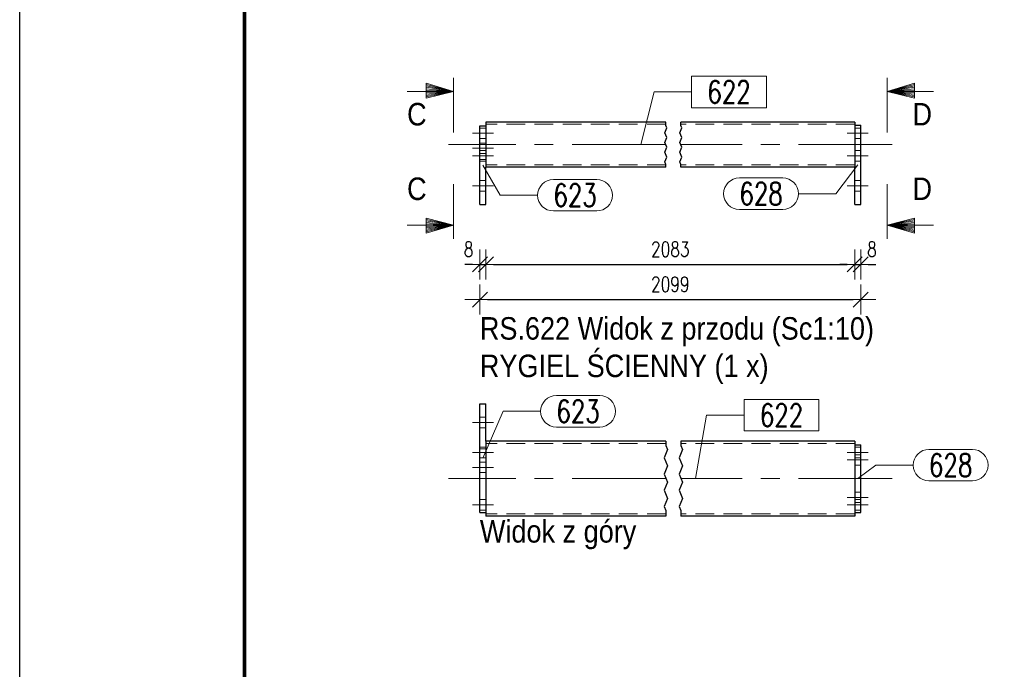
# Model space of a CAD drawing. Header units: millimetres. Extents: x -837 to -405, y 7835 to 8208.
# Tile 2 of 8: x -831 to -699, y 7935 to 8022. Entities that reach past the tile are written whole.
import ezdxf
from ezdxf.enums import TextEntityAlignment as Align

# ---------------------------------------------------------------- set-up
doc = ezdxf.new("R2010")
doc.units = ezdxf.units.MM
doc.header["$LTSCALE"] = 10
doc.linetypes.add('HIDDEN', pattern=[0.375, 0.25, -0.125])
doc.linetypes.add('MITTE', pattern=[2, 1.25, -0.25, 0.25, -0.25])
doc.layers.get('Defpoints').update_dxf_attribs({"color": 1})
doc.layers.add('_FORMATKA', color=8, linetype='Continuous', plot=False)
for name, color, linetype, lineweight in [('_RAMKA', 7, 'Continuous', 35), ('PS_DIM', 4, 'Continuous', 13), ('PS_Hidden', 2, 'HIDDEN', 9), ('PS_Mid', 5, 'MITTE', 15), ('PS_Pos', 1, 'Continuous', 15), ('PS_Shape', 161, 'Continuous', 30), ('PS_SOLID', 7, 'Continuous', 30), ('PS_TEXT', 3, 'Continuous', 18)]:
    doc.layers.add(name, color=color, linetype=linetype, lineweight=lineweight)
doc.styles.add('gil', font='txt', dxfattribs={"width": 0.9})
doc.styles.add('ROMANS', font='romans.shx', dxfattribs={"width": 0.8})
doc.styles.add('simplex', font='simplex.shx', dxfattribs={"width": 0.75})
doc.dimstyles.new('1_10_PRZ_DS1-LS10', dxfattribs={"dimtxt": 2, "dimasz": 1, "dimexe": 2, "dimexo": 5, "dimgap": 1, "dimtad": 1, "dimdec": 0, "dimlfac": 10, "dimtxsty": 'simplex', "dimblk": 'dimznak', "dimcen": 2, "dimse1": 1, "dimse2": 1, "dimclrt": 3, "dimadec": 1, "dimazin": 0, "dimtfac": 1, "dimtdec": 0, "dimtix": 1, "dimtmove": 2, "dimatfit": 3, "dimldrblk": 'dim-grot', "dimfxl": 1, "dimarcsym": 0})

# ---------------------------------------------------------------- blocks, each defined once
blk = doc.blocks.new('dimznak')
at = {"color": 0}
for points in [[(0, 2), (0, -2)], [(-2, 0), (2, 0)]]:
    blk.add_lwpolyline(points, dxfattribs=at)
at = {"color": 2}
blk.add_lwpolyline([(1, 1), (-1, -1)], dxfattribs=at)
blk = doc.blocks.new('*D57')
at = {"layer": 'Defpoints', "color": 0, "transparency": 16777216}
for p in [(-769.12, 7997.03), (-768.32, 7997.03), (-768.32, 7989.03)]:
    blk.add_point(p, dxfattribs=at)
at = {"layer": 'PS_DIM', "color": 0, "lineweight": -2, "transparency": 16777216}
for p, q in [((-770.12, 7989.03), (-771.12, 7989.03)), ((-769.12, 7989.03), (-768.32, 7989.03)), ((-767.32, 7989.03), (-766.32, 7989.03))]:
    blk.add_line(p, q, dxfattribs=at)
blk.add_blockref('dimznak', (-769.12, 7989.03), dxfattribs=at)
at = {"layer": 'PS_DIM', "color": 0, "lineweight": -2, "transparency": 16777216, "rotation": 180}
blk.add_blockref('dimznak', (-768.32, 7989.03), dxfattribs=at)
at = {"layer": 'PS_DIM', "color": 3, "transparency": 16777216, "insert": (-770.62, 7991.07), "char_height": 2, "attachment_point": 5, "style": 'simplex'}
blk.add_mtext('8', dxfattribs=at)
blk = doc.blocks.new('dim-grot')
blk.add_hatch(color=256).paths.add_polyline_path([(0, 0), (-2, 0.5), (-2, -0.5)])
blk.add_lwpolyline([(0, 0), (-2, 0.5), (-2, -0.5), (0, 0)])
blk = doc.blocks.new('*D59')
at = {"layer": 'Defpoints', "color": 0, "transparency": 16777216}
for p in [(-719.12, 7997.03), (-718.32, 7997.03), (-718.32, 7989.03)]:
    blk.add_point(p, dxfattribs=at)
at = {"layer": 'PS_DIM', "color": 0, "lineweight": -2, "transparency": 16777216}
for p, q in [((-720.12, 7989.03), (-721.12, 7989.03)), ((-719.12, 7989.03), (-718.32, 7989.03)), ((-717.32, 7989.03), (-716.32, 7989.03))]:
    blk.add_line(p, q, dxfattribs=at)
blk.add_blockref('dimznak', (-719.12, 7989.03), dxfattribs=at)
at = {"layer": 'PS_DIM', "color": 0, "lineweight": -2, "transparency": 16777216, "rotation": 180}
blk.add_blockref('dimznak', (-718.32, 7989.03), dxfattribs=at)
at = {"layer": 'PS_DIM', "color": 3, "transparency": 16777216, "insert": (-716.82, 7991.07), "char_height": 2, "attachment_point": 5, "style": 'simplex'}
blk.add_mtext('8', dxfattribs=at)
blk = doc.blocks.new('Znacznik')
at = {"layer": 'PS_TEXT'}
for p, q in [((4454.27, 7147.33), (4450.22, 7148.54)), ((4450.22, 7148.54), (4450.22, 7146.32)), ((4454.27, 7147.33), (4450.22, 7148.34)), ((4454.27, 7147.33), (4450.22, 7148.14)), ((4454.27, 7141.25), (4454.27, 7149.35)), ((4454.27, 7147.33), (4447.39, 7147.33)), ((4454.27, 7147.33), (4450.22, 7147.94)), ((4454.27, 7147.33), (4450.22, 7147.73)), ((4454.27, 7147.33), (4450.22, 7147.53)), ((4454.27, 7147.33), (4450.22, 7146.32)), ((4454.27, 7147.33), (4450.22, 7146.52)), ((4454.27, 7147.33), (4450.22, 7146.72)), ((4454.27, 7147.33), (4450.22, 7147.13)), ((4454.27, 7147.33), (4450.22, 7146.92)), ((4454.27, 7147.33), (4450.22, 7147.33))]:
    blk.add_line(p, q, dxfattribs=at)
blk = doc.blocks.new('PRZEK3')
at = {"layer": 'PS_DIM', "color": 7, "xscale": -0.8999999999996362, "yscale": 0.8999999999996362, "zscale": 0.9, "rotation": 90}
blk.add_blockref('Znacznik', (202262.67, 15878.89), dxfattribs=at)
at = {"layer": 'PS_TEXT', "style": 'ROMANS', "width": 0.9, "flags": 4}
blk.add_attdef('PRZEKRÓJ', (195831.81, 11873.66), '', height=2.92, dxfattribs=at)
blk = doc.blocks.new('*U19')
at = {"layer": '_FORMATKA', "lineweight": -3}
blk.add_lwpolyline([(-420, 0), (0, 0), (0, 297), (-420, 297)], close=True, dxfattribs=at)
at = {"layer": '_RAMKA', "lineweight": -3, "const_width": 0.5}
blk.add_lwpolyline([(-390, 10), (-10, 10), (-10, 287), (-390, 287)], close=True, dxfattribs=at)
blk = doc.blocks.new('*X165')
at = {"color": 1}
for p, q in [((-744.46, 8006.61), (-744.18, 8007.26)), ((-744.32, 8007.59), (-744.32, 8008.03)), ((-744.18, 8007.26), (-744.32, 8007.59)), ((-742.46, 8006.61), (-742.18, 8007.26)), ((-742.32, 8007.59), (-742.32, 8008.03)), ((-742.18, 8007.26), (-742.32, 8007.59)), ((-744.18, 8005.96), (-744.46, 8006.61)), ((-744.46, 8005.31), (-744.18, 8005.96)), ((-742.18, 8005.96), (-742.46, 8006.61)), ((-742.46, 8005.31), (-742.18, 8005.96)), ((-744.18, 8004.66), (-744.46, 8005.31)), ((-744.46, 8004.01), (-744.18, 8004.66)), ((-742.18, 8004.66), (-742.46, 8005.31)), ((-742.46, 8004.01), (-742.18, 8004.66)), ((-744.18, 8003.36), (-744.46, 8004.01)), ((-744.46, 8002.71), (-744.18, 8003.36)), ((-742.18, 8003.36), (-742.46, 8004.01)), ((-742.46, 8002.71), (-742.18, 8003.36)), ((-744.32, 8002.38), (-744.46, 8002.71)), ((-744.32, 8002.03), (-744.32, 8002.38)), ((-742.32, 8002.38), (-742.46, 8002.71)), ((-742.32, 8002.03), (-742.32, 8002.38))]:
    blk.add_line(p, q, dxfattribs=at)
at = {"layer": 'PS_Hidden', "color": 2, "linetype": 'HIDDEN'}
for p, q in [((-769.12, 8007.23), (-768.32, 8007.23)), ((-744.32, 8007.73), (-768.32, 8007.73)), ((-719.12, 8007.73), (-742.32, 8007.73)), ((-718.32, 8007.23), (-719.12, 8007.23)), ((-769.12, 8005.83), (-768.32, 8005.83)), ((-718.32, 8005.83), (-719.12, 8005.83)), ((-769.12, 8005.23), (-768.32, 8005.23)), ((-769.12, 8004.23), (-768.32, 8004.23)), ((-718.32, 8004.23), (-719.12, 8004.23)), ((-769.12, 8003.83), (-768.32, 8003.83)), ((-768.32, 8003.03), (-769.12, 8003.03)), ((-769.12, 8002.83), (-768.32, 8002.83)), ((-744.32, 8002.33), (-768.32, 8002.33)), ((-719.12, 8002.33), (-742.32, 8002.33)), ((-718.32, 8002.83), (-719.12, 8002.83)), ((-769.12, 8000.23), (-768.32, 8000.23)), ((-719.12, 8000.23), (-718.32, 8000.23)), ((-769.12, 7998.83), (-768.32, 7998.83)), ((-719.12, 7998.83), (-718.32, 7998.83))]:
    blk.add_line(p, q, dxfattribs=at)
at = {"layer": 'PS_Mid', "color": 5, "linetype": 'MITTE'}
for p, q in [((-767.32, 8006.53), (-770.12, 8006.53)), ((-767.32, 8006.53), (-770.12, 8006.53)), ((-720.12, 8006.53), (-717.32, 8006.53)), ((-720.12, 8006.53), (-717.32, 8006.53)), ((-744.32, 8005.03), (-773.32, 8005.03)), ((-767.32, 8004.53), (-770.12, 8004.53)), ((-714.12, 8005.03), (-742.32, 8005.03)), ((-767.32, 8003.53), (-770.12, 8003.53)), ((-767.32, 8003.53), (-770.12, 8003.53)), ((-720.12, 8003.53), (-717.32, 8003.53)), ((-720.12, 8003.53), (-717.32, 8003.53)), ((-767.32, 7999.53), (-770.12, 7999.53)), ((-717.32, 7999.53), (-720.12, 7999.53)), ((-717.32, 7999.53), (-720.12, 7999.53))]:
    blk.add_line(p, q, dxfattribs=at)
at = {"layer": 'PS_SOLID', "color": 7, "linetype": 'Continuous'}
for p, q in [((-769.12, 7997.03), (-769.12, 8007.53)), ((-769.12, 8007.53), (-768.32, 8007.53)), ((-768.32, 8008.03), (-768.32, 8002.03)), ((-744.32, 8008.03), (-768.32, 8008.03)), ((-719.12, 8008.03), (-742.32, 8008.03)), ((-719.12, 8008.03), (-719.12, 8002.03)), ((-719.12, 8007.63), (-718.32, 8007.63)), ((-718.32, 7997.03), (-718.32, 8007.63)), ((-768.32, 7997.03), (-768.32, 8002.03)), ((-744.32, 8002.03), (-768.32, 8002.03)), ((-719.12, 8002.03), (-742.32, 8002.03)), ((-719.12, 7997.03), (-719.12, 8002.03)), ((-769.12, 7997.03), (-768.32, 7997.03)), ((-719.12, 7997.03), (-718.32, 7997.03))]:
    blk.add_line(p, q, dxfattribs=at)
blk = doc.blocks.new('*X168')
at = {"color": 1}
for p, q in [((-730.88, 8014.15), (-740.87, 8014.15)), ((-740.87, 8014.15), (-740.87, 8009.95)), ((-730.88, 8009.95), (-730.88, 8014.15)), ((-747.66, 8005.03), (-745.87, 8012.05)), ((-745.87, 8012.05), (-740.87, 8012.05)), ((-740.87, 8009.95), (-730.88, 8009.95))]:
    blk.add_line(p, q, dxfattribs=at)
at = {"color": 30, "style": 'simplex', "width": 0.75}
blk.add_text('622', height=3, dxfattribs=at).set_placement((-738.77, 8010.55))
blk = doc.blocks.new('*X169')
at = {"color": 1}
for p, q in [((-718.72, 8002.33), (-721.62, 7998.47)), ((-734.5, 8000.57), (-728.72, 8000.57)), ((-726.62, 7998.47), (-721.62, 7998.47)), ((-734.5, 7996.37), (-728.72, 7996.37))]:
    blk.add_line(p, q, dxfattribs=at)
for centre, start, end in [((-734.5, 7998.47), 90, 270), ((-728.72, 7998.47), 270, 90)]:
    blk.add_arc(centre, 2.1, start, end, dxfattribs=at)
at = {"color": 30, "style": 'simplex', "width": 0.75}
blk.add_text('628', height=3, dxfattribs=at).set_placement((-734.5, 7996.97))
blk = doc.blocks.new('*X170')
at = {"color": 1}
for p, q in [((-768.72, 8002.28), (-766.41, 7998.27)), ((-759.31, 8000.37), (-753.53, 8000.37)), ((-766.41, 7998.27), (-761.41, 7998.27)), ((-759.31, 7996.17), (-753.53, 7996.17))]:
    blk.add_line(p, q, dxfattribs=at)
for centre, start, end in [((-759.31, 7998.27), 90, 270), ((-753.53, 7998.27), 270, 90)]:
    blk.add_arc(centre, 2.1, start, end, dxfattribs=at)
at = {"color": 30, "style": 'simplex', "width": 0.75}
blk.add_text('623', height=3, dxfattribs=at).set_placement((-759.31, 7996.77))
blk = doc.blocks.new('*X171')
at = {"color": 3, "style": 'gil', "width": 0.9}
for s, p in [('RS.622 Widok z przodu (Sc1:10)', (-769.12, 7979)), ('RYGIEL ŚCIENNY (1 x)', (-769.12, 7974))]:
    blk.add_text(s, height=3, dxfattribs=at).set_placement(p)
blk = doc.blocks.new('*X172')
at = {"color": 1}
for p, q in [((-744.32, 7965.45), (-744.32, 7964.86)), ((-744.32, 7964.86), (-744.09, 7964.32)), ((-742.32, 7965.45), (-742.32, 7964.86)), ((-742.32, 7964.86), (-742.09, 7964.32)), ((-744.09, 7964.32), (-744.55, 7963.23)), ((-742.09, 7964.32), (-742.55, 7963.23)), ((-744.55, 7963.23), (-744.09, 7962.15)), ((-742.55, 7963.23), (-742.09, 7962.15)), ((-744.09, 7962.15), (-744.55, 7961.07)), ((-744.55, 7961.07), (-744.09, 7959.98)), ((-742.09, 7962.15), (-742.55, 7961.07)), ((-742.55, 7961.07), (-742.09, 7959.98)), ((-744.09, 7959.98), (-744.55, 7958.9)), ((-742.09, 7959.98), (-742.55, 7958.9)), ((-744.55, 7958.9), (-744.09, 7957.82)), ((-742.55, 7958.9), (-742.09, 7957.82)), ((-744.09, 7957.82), (-744.55, 7956.73)), ((-742.09, 7957.82), (-742.55, 7956.73)), ((-744.55, 7956.73), (-744.32, 7956.19)), ((-744.32, 7956.19), (-744.32, 7955.45)), ((-742.55, 7956.73), (-742.32, 7956.19)), ((-742.32, 7956.19), (-742.32, 7955.45))]:
    blk.add_line(p, q, dxfattribs=at)
at = {"layer": 'PS_Hidden', "color": 2, "linetype": 'HIDDEN'}
for p, q in [((-769.12, 7968.65), (-768.32, 7968.65)), ((-769.12, 7967.25), (-768.32, 7967.25)), ((-744.32, 7965.15), (-768.32, 7965.15)), ((-719.12, 7965.15), (-742.32, 7965.15)), ((-769.12, 7964.65), (-768.32, 7964.65)), ((-769.12, 7964.45), (-768.32, 7964.45)), ((-718.32, 7964.65), (-719.12, 7964.65)), ((-719.12, 7963.65), (-718.32, 7963.65)), ((-769.12, 7963.25), (-768.32, 7963.25)), ((-769.12, 7962.65), (-768.32, 7962.65)), ((-718.32, 7963.25), (-719.12, 7963.25)), ((-719.12, 7962.25), (-718.32, 7962.25)), ((-769.12, 7961.25), (-768.32, 7961.25)), ((-719.12, 7958.65), (-718.32, 7958.65)), ((-769.12, 7957.65), (-768.32, 7957.65)), ((-718.32, 7957.65), (-719.12, 7957.65)), ((-719.12, 7957.25), (-718.32, 7957.25)), ((-769.12, 7956.25), (-768.32, 7956.25)), ((-744.32, 7955.75), (-768.32, 7955.75)), ((-719.12, 7955.75), (-742.32, 7955.75)), ((-718.32, 7956.25), (-719.12, 7956.25))]:
    blk.add_line(p, q, dxfattribs=at)
at = {"layer": 'PS_Mid', "color": 5, "linetype": 'MITTE'}
for p, q in [((-767.32, 7967.95), (-770.12, 7967.95)), ((-767.32, 7963.95), (-770.12, 7963.95)), ((-767.32, 7963.95), (-770.12, 7963.95)), ((-720.12, 7963.95), (-717.32, 7963.95)), ((-720.12, 7963.95), (-717.32, 7963.95)), ((-717.32, 7962.95), (-720.12, 7962.95)), ((-767.32, 7961.95), (-770.12, 7961.95)), ((-744.32, 7960.45), (-773.32, 7960.45)), ((-714.12, 7960.45), (-742.32, 7960.45)), ((-767.32, 7956.95), (-770.12, 7956.95)), ((-767.32, 7956.95), (-770.12, 7956.95)), ((-717.32, 7957.95), (-720.12, 7957.95)), ((-720.12, 7956.95), (-717.32, 7956.95)), ((-720.12, 7956.95), (-717.32, 7956.95))]:
    blk.add_line(p, q, dxfattribs=at)
at = {"layer": 'PS_SOLID', "color": 7, "linetype": 'Continuous'}
for p, q in [((-769.12, 7955.95), (-769.12, 7970.45)), ((-769.12, 7970.45), (-768.32, 7970.45)), ((-768.32, 7965.45), (-768.32, 7970.45)), ((-744.32, 7965.45), (-768.32, 7965.45)), ((-768.32, 7965.45), (-768.32, 7955.45)), ((-719.12, 7965.45), (-742.32, 7965.45)), ((-719.12, 7965.45), (-719.12, 7955.45)), ((-719.12, 7964.95), (-718.32, 7964.95)), ((-718.32, 7955.95), (-718.32, 7964.95)), ((-769.12, 7955.95), (-768.32, 7955.95)), ((-719.12, 7955.95), (-718.32, 7955.95)), ((-744.32, 7955.45), (-768.32, 7955.45)), ((-719.12, 7955.45), (-742.32, 7955.45))]:
    blk.add_line(p, q, dxfattribs=at)
blk = doc.blocks.new('*X175')
at = {"color": 1}
for p, q in [((-723.88, 7971.02), (-733.87, 7971.02)), ((-733.87, 7971.02), (-733.87, 7966.82)), ((-723.88, 7966.82), (-723.88, 7971.02)), ((-740.35, 7960.45), (-738.87, 7968.92)), ((-738.87, 7968.92), (-733.87, 7968.92)), ((-733.87, 7966.82), (-723.88, 7966.82))]:
    blk.add_line(p, q, dxfattribs=at)
at = {"color": 30, "style": 'simplex', "width": 0.75}
blk.add_text('622', height=3, dxfattribs=at).set_placement((-731.77, 7967.42))
blk = doc.blocks.new('*X176')
at = {"color": 1}
for p, q in [((-709.21, 7964.35), (-703.42, 7964.35)), ((-718.72, 7960.45), (-716.31, 7962.25)), ((-716.31, 7962.25), (-711.31, 7962.25)), ((-709.21, 7960.15), (-703.42, 7960.15))]:
    blk.add_line(p, q, dxfattribs=at)
for centre, start, end in [((-709.21, 7962.25), 90, 270), ((-703.42, 7962.25), 270, 90)]:
    blk.add_arc(centre, 2.1, start, end, dxfattribs=at)
at = {"color": 30, "style": 'simplex', "width": 0.75}
blk.add_text('628', height=3, dxfattribs=at).set_placement((-709.21, 7960.75))
blk = doc.blocks.new('*X177')
at = {"color": 1}
for p, q in [((-758.91, 7971.54), (-753.13, 7971.54)), ((-768.72, 7963.2), (-766.01, 7969.44)), ((-766.01, 7969.44), (-761.01, 7969.44)), ((-758.91, 7967.34), (-753.13, 7967.34))]:
    blk.add_line(p, q, dxfattribs=at)
for centre, start, end in [((-758.91, 7969.44), 90, 270), ((-753.13, 7969.44), 270, 90)]:
    blk.add_arc(centre, 2.1, start, end, dxfattribs=at)
at = {"color": 30, "style": 'simplex', "width": 0.75}
blk.add_text('623', height=3, dxfattribs=at).set_placement((-758.91, 7967.94))
blk = doc.blocks.new('*X178')
at = {"color": 3, "style": 'gil', "width": 0.9}
blk.add_text('Widok z góry', height=3, dxfattribs=at).set_placement((-769.12, 7951.92))

msp = doc.modelspace()

# ---------------------------------------------------------------- block references
at = {"layer": 'PS_DIM'}
msp.add_blockref('*U19', (-410.51, 7835.42), dxfattribs=at)
at = {"layer": 'PS_Pos'}
for name in ['*X168', '*X170', '*X169', '*X177', '*X175', '*X176']:
    msp.add_blockref(name, (0, 0), dxfattribs=at)
at = {"layer": 'PS_Shape', "color": 20}
for name in ['*X165', '*X172']:
    msp.add_blockref(name, (0, 0), dxfattribs=at)
at = {"layer": 'PS_TEXT'}
ref = msp.add_blockref('PRZEK3', (11097.41, 203842.2), dxfattribs=dict(at, xscale=-1, rotation=90))
ref.add_attrib('PRZEKRÓJ', 'C', dxfattribs={"height": 3, "style": 'gil', "width": 0.9}).set_placement((-778.83, 8006.68), align=Align.BOTTOM_LEFT)
ref = msp.add_blockref('PRZEK3', (-12584.85, 203842.2), dxfattribs=dict(at, rotation=270))
ref.add_attrib('PRZEKRÓJ', 'D', dxfattribs={"height": 3, "style": 'gil', "width": 0.9}).set_placement((-711.41, 8006.68), align=Align.BOTTOM_LEFT)
ref = msp.add_blockref('PRZEK3', (11097.41, -187835.79), dxfattribs=dict(at, rotation=90))
ref.add_attrib('PRZEKRÓJ', 'C', dxfattribs={"height": 3, "style": 'gil', "width": 0.9}).set_placement((-778.83, 7996.73), align=Align.BOTTOM_LEFT)
ref = msp.add_blockref('PRZEK3', (-12584.85, -187835.79), dxfattribs=dict(at, xscale=-1, rotation=270))
ref.add_attrib('PRZEKRÓJ', 'D', dxfattribs={"height": 3, "style": 'gil', "width": 0.9}).set_placement((-711.41, 7996.73), align=Align.BOTTOM_LEFT)
for name in ['*X171', '*X178']:
    msp.add_blockref(name, (0, 0), dxfattribs=at)

# ---------------------------------------------------------------- dimensions: what is measured, and where the dimension line sits
at = {"layer": 'PS_DIM'}
for base, p1, p2, picture, middle in [((-768.32, 7989.03), (-769.12, 7997.03), (-768.32, 7997.03), '*D57', (-770.62, 7991.07)), ((-718.32, 7989.03), (-719.12, 7997.03), (-718.32, 7997.03), '*D59', (-716.82, 7991.07))]:
    dim = msp.add_linear_dim(base=base, p1=p1, p2=p2, dimstyle='1_10_PRZ_DS1-LS10', dxfattribs=at)
    dim.commit()
    dim.dimension.update_dxf_attribs({"geometry": picture, "text_midpoint": middle, "dimtype": 128})
for base, p1, p2, location, text in [((-718.32, 7984.35), (-769.12, 7997.03), (-718.32, 7997.03), (-743.72, 7986.39), '2099'), ((-719.12, 7989.03), (-768.32, 7997.03), (-719.12, 7997.03), (-743.72, 7991.07), '2083')]:
    msp.add_linear_dim(base=base, p1=p1, p2=p2, location=location, text=text, dimstyle='1_10_PRZ_DS1-LS10', dxfattribs=at).render()

doc.saveas('drawing.dxf')
